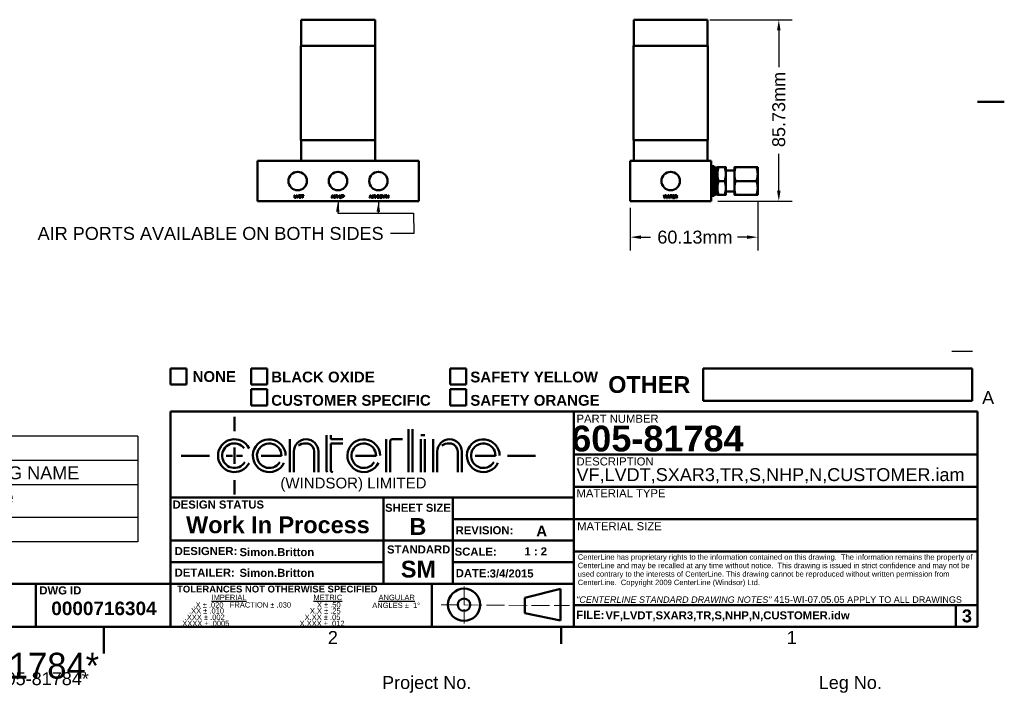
# Model space of a CAD drawing. Header units: millimetres. Extents: x 7 to 857, y -1 to 540.
# Tile 2 of 3: x 392 to 857, y -1 to 318. Entities that reach past the tile are written whole.
import ezdxf
from ezdxf.enums import TextEntityAlignment as Align

# ---------------------------------------------------------------- set-up
doc = ezdxf.new("R2010")
doc.units = ezdxf.units.MM
doc.header["$LTSCALE"] = 2
doc.linetypes.add('DASHED', pattern=[0.2067, 0.1654, -0.0413])
doc.layers.get('0').update_dxf_attribs({"lineweight": 25})
for name, color, linetype, lineweight in [('Border_0', 7, 'Continuous', 50), ('Border_2', 7, 'Continuous', 50), ('Dimensions(CL)', 7, 'Continuous', 25), ('Sketch Geometry(CL)', 7, 'Continuous', 50), ('Symbols(CL)', 7, 'Continuous', 25), ('Visible Edges(CL)', 7, 'Continuous', 50)]:
    doc.layers.add(name, color=color, linetype=linetype, lineweight=lineweight)
doc.styles.add('ALIGNED-CL', font='arial.ttf')
doc.styles.add('Copy of DEFAULT-CL', font='arial.ttf')
doc.styles.add('DEFAULT-ANSI', font='arial.ttf')
doc.styles.add('Text Style30', font='arialbd.ttf')
doc.styles.add('Text Style31', font='arialbd.ttf')
doc.styles.add('Text Style32', font='arialbd.ttf')
doc.styles.add('Text Style50', font='arialbd.ttf')
doc.styles.add('Text Style56', font='arialbd.ttf')
doc.styles.add('Text Style93', font='arialbd.ttf')
doc.styles.add('Text Style95', font='arialbd.ttf')
doc.dimstyles.new('MM-2PLC-CL', dxfattribs={"dimscale": 2, "dimtxt": 3.048, "dimasz": 2.5, "dimexe": 3.175, "dimexo": 1.5875, "dimgap": 1.6002, "dimtad": 0, "dimtoh": 1, "dimrnd": 1e-08, "dimzin": 0, "dimdsep": 46, "dimtxsty": 'ALIGNED-CL', "dimcen": 0.09, "dimdle": 10, "dimclrd": 7, "dimclre": 7, "dimclrt": 250, "dimadec": 1, "dimazin": 0, "dimtfac": 1, "dimtofl": 0, "dimtmove": 0, "dimatfit": 3, "dimfxl": 0, "dimtolj": 1, "dimtzin": 0, "dimlwd": 25, "dimlwe": 25, "dimarcsym": 0})
doc.dimstyles.new('MM-2PLC-CL$7', dxfattribs={"dimscale": 2, "dimtxt": 3.048, "dimasz": 2.5, "dimexe": 3.175, "dimexo": 1.5875, "dimgap": 1.6002, "dimtad": 0, "dimtoh": 1, "dimrnd": 1e-08, "dimzin": 0, "dimdsep": 46, "dimtxsty": 'ALIGNED-CL', "dimcen": 0.09, "dimdle": 10, "dimclrd": 7, "dimclre": 7, "dimclrt": 250, "dimadec": 1, "dimazin": 0, "dimtfac": 1, "dimtofl": 0, "dimtmove": 0, "dimatfit": 3, "dimfxl": 0, "dimtolj": 1, "dimtzin": 0, "dimlwd": 25, "dimlwe": 25, "dimarcsym": 0})

# ---------------------------------------------------------------- blocks, each defined once
blk = doc.blocks.new('Borders Default Border')
at = {"layer": 'Border_0'}
blk.add_line((323.85, 15.75), (323.85, 11.68), dxfattribs=at)
at = {"layer": 'Border_0', "flags": 128}
for points in [[(428.5, 139.7), (422.15, 139.7)], [(215.9, 9.4), (215.9, 15.75)]]:
    blk.add_lwpolyline(points, dxfattribs=at)
at = {"layer": 'Border_2', "char_height": 3.05, "attachment_point": 7, "style": 'ALIGNED-CL'}
for s, insert in [('A', (423.26, 68.32)), ('2', (268.82, 11.68)), ('1', (377.13, 11.68))]:
    blk.add_mtext(s, dxfattribs=dict(at, insert=insert))
blk = doc.blocks.new('Replacement Items List')
at = {"layer": 'Symbols(CL)'}
for p, q in [((223.99, 60.73), (18.06, 60.73)), ((18.06, 60.73), (18.06, 55)), ((223.99, 60.73), (223.99, 55)), ((223.99, 55), (18.06, 55)), ((18.06, 55), (18.06, 49.25)), ((29.85, 55), (29.85, 49.25)), ((62.67, 55), (62.67, 49.25)), ((172.7, 55), (172.7, 49.25)), ((223.99, 55), (223.99, 49.25)), ((223.99, 49.25), (18.06, 49.25)), ((18.06, 49.25), (18.06, 35.76)), ((29.85, 49.25), (29.85, 35.76)), ((62.67, 49.25), (62.67, 35.76)), ((172.7, 49.25), (172.7, 35.76)), ((223.99, 49.25), (223.99, 35.76)), ((223.99, 41.51), (18.06, 41.51)), ((223.99, 35.76), (18.06, 35.76))]:
    blk.add_line(p, q, dxfattribs=at)
at = {"layer": 'Symbols(CL)', "color": 250, "char_height": 3.048, "attachment_point": 7, "style": 'ALIGNED-CL'}
for s, insert in [('Replacement Items List', (99.12, 55.49)), ('QTY', (19.77, 50.34)), ('PART NUMBER', (31.09, 50.55)), ('DESCRIPTION', (103.46, 50.52)), ('MFG NAME', (187.19, 50.52))]:
    blk.add_mtext(s, dxfattribs=dict(at, insert=insert))
at = {"layer": 'Symbols(CL)', "color": 7, "attachment_point": 7, "style": 'ALIGNED-CL'}
for s, insert, char_height in [('2', (22.9, 44.85), 3.05), ('100-03383', (31.23, 44.8), 3.048), ('CenterLine', (173.82, 44.78), 3.048), ('O-RING, AS568, DUROM 70, 1-1/8"IDX1/16"', (63.79, 44.22), 3.048), ('1', (23.26, 37.1), 3.05), ('100-60085', (31.23, 37.05), 3.048), ('FIT,BRASS,STR,COMPRESS,6MMTUBE,1/8"BSPP.ipt', (63.93, 36.24), 3.048), ('-', (173.74, 38.9), 3.05)]:
    blk.add_mtext(s, dxfattribs=dict(at, insert=insert, char_height=char_height))
blk = doc.blocks.new('*D24')
at = {"layer": 'Defpoints', "color": 0, "linetype": 'Continuous'}
for p in [(714.72, 318.14), (750.53, 318.14), (718.53, 232.42)]:
    blk.add_point(p, dxfattribs=at)
at = {"layer": 'Dimensions(CL)', "color": 7, "linetype": 'Continuous', "lineweight": 25}
for p, q in [((717.89, 318.14), (756.88, 318.14)), ((750.53, 313.14), (750.53, 295.78)), ((750.53, 237.42), (750.53, 254.78)), ((721.7, 232.42), (756.88, 232.42))]:
    blk.add_line(p, q, dxfattribs=at)
at = {"layer": 'Dimensions(CL)', "color": 7, "linetype": 'Continuous'}
for points in [[(749.7, 313.14), (751.36, 313.14), (750.53, 318.14)], [(749.7, 237.42), (751.36, 237.42), (750.53, 232.42)]]:
    blk.add_solid(points, dxfattribs=at)
at = {"layer": 'Dimensions(CL)', "color": 250, "linetype": 'Continuous', "lineweight": 25, "insert": (750.53, 257.98), "char_height": 6.096, "attachment_point": 4, "rotation": 90, "style": 'ALIGNED-CL'}
blk.add_mtext('\\A1;85.73mm', dxfattribs=at)
blk = doc.blocks.new('*D33')
at = {"layer": 'Defpoints', "color": 0, "linetype": 'Continuous'}
for p in [(740.56, 235.44), (680.43, 232.42), (680.43, 215.44)]:
    blk.add_point(p, dxfattribs=at)
at = {"layer": 'Dimensions(CL)', "color": 7, "linetype": 'Continuous', "lineweight": 25}
for p, q in [((680.43, 229.24), (680.43, 209.09)), ((740.56, 232.27), (740.56, 209.09)), ((685.43, 215.44), (689.98, 215.44)), ((735.56, 215.44), (731.01, 215.44))]:
    blk.add_line(p, q, dxfattribs=at)
at = {"layer": 'Dimensions(CL)', "color": 7, "linetype": 'Continuous'}
for points in [[(685.43, 216.27), (685.43, 214.61), (680.43, 215.44)], [(735.56, 216.27), (735.56, 214.61), (740.56, 215.44)]]:
    blk.add_solid(points, dxfattribs=at)
at = {"layer": 'Dimensions(CL)', "color": 250, "linetype": 'Continuous', "lineweight": 25, "insert": (693.18, 215.44), "char_height": 6.096, "attachment_point": 4, "style": 'ALIGNED-CL'}
blk.add_mtext('\\A1;60.13mm', dxfattribs=at)
blk = doc.blocks.new('Title Blocks CLTB5')
at = {"layer": 'Sketch Geometry(CL)'}
for p, q in [((688.95, 63.55), (692.76, 63.55)), ((688.95, 59.74), (688.95, 63.55)), ((692.76, 63.55), (692.76, 59.74)), ((708, 63.55), (711.81, 63.55)), ((708, 59.74), (708, 63.55)), ((711.81, 63.55), (711.81, 59.74)), ((754.99, 63.55), (758.8, 63.55)), ((754.99, 59.74), (754.99, 63.55)), ((758.8, 63.55), (758.8, 59.74)), ((814.68, 55.93), (814.68, 63.55)), ((814.68, 63.55), (878.18, 63.55)), ((878.18, 63.55), (878.18, 55.93)), ((692.76, 59.74), (688.95, 59.74)), ((711.81, 59.74), (708, 59.74)), ((708, 58.65), (711.81, 58.65)), ((708, 54.84), (708, 58.65)), ((711.81, 58.65), (711.81, 54.84)), ((758.8, 59.74), (754.99, 59.74)), ((754.99, 58.65), (758.8, 58.65)), ((754.99, 54.84), (754.99, 58.65)), ((758.8, 58.65), (758.8, 54.84)), ((878.18, 55.93), (814.68, 55.93)), ((711.81, 54.84), (708, 54.84)), ((758.8, 54.84), (754.99, 54.84)), ((688.95, 53.39), (784.2, 53.39)), ((688.95, 33.07), (688.95, 53.39)), ((704.06, 52.16), (704.06, 48.77)), ((784.2, 53.39), (784.2, 33.07)), ((784.2, 53.39), (879.45, 53.39)), ((784.2, 2.59), (784.2, 53.39)), ((784.2, 53.39), (879.45, 53.39)), ((784.2, 48.31), (784.2, 53.39)), ((879.45, 53.39), (879.45, 2.59)), ((745.16, 39.1), (745.16, 49.26)), ((746.13, 39.1), (746.13, 49.26)), ((717.12, 46.84), (717.12, 39.1)), ((725.82, 47.81), (725.82, 39.39)), ((726.79, 47.81), (726.79, 46.84)), ((726.79, 46.84), (729.69, 46.84)), ((739.85, 39.1), (739.85, 46.55)), ((741.3, 46.84), (743.71, 46.84)), ((748.07, 47.81), (749.03, 47.81)), ((748.07, 39.1), (748.07, 46.84)), ((749.03, 39.1), (749.03, 46.84)), ((750.97, 46.36), (750.97, 46.84)), ((784.2, 43.23), (784.2, 48.31)), ((704.06, 44.42), (704.06, 44.91)), ((704.06, 44.42), (704.06, 41.52)), ((729.69, 45.87), (726.79, 45.87)), ((726.79, 45.87), (726.79, 39.59)), ((740.81, 40.07), (740.81, 46.36)), ((750.97, 39.1), (750.97, 46.36)), ((691.49, 42.97), (698.16, 42.97)), ((702.13, 42.97), (702.61, 42.97)), ((702.61, 42.97), (703.58, 42.97)), ((704.55, 42.97), (705.51, 42.97)), ((705.51, 42.97), (706, 42.97)), ((714.7, 42.97), (710.35, 42.97)), ((714.22, 42.97), (715.18, 42.97)), ((718.09, 43.94), (718.09, 39.1)), ((722.92, 43.94), (722.92, 39.1)), ((723.89, 43.94), (723.89, 39.1)), ((737.01, 42.97), (732.65, 42.97)), ((736.36, 42.97), (737.49, 42.97)), ((751.93, 43.94), (751.93, 39.1)), ((756.77, 43.94), (756.77, 39.1)), ((757.74, 43.94), (757.74, 39.1)), ((765.22, 42.97), (760.86, 42.97)), ((764.73, 42.97), (765.7, 42.97)), ((768.53, 42.97), (775.14, 42.97)), ((784.2, 38.15), (784.2, 43.23)), ((784.2, 43.23), (879.45, 43.23)), ((704.06, 41.52), (704.06, 41.04)), ((740.81, 41.04), (740.81, 39.1)), ((740.81, 39.1), (740.81, 39.59)), ((784.2, 33.07), (784.2, 38.15)), ((704.06, 37.17), (704.06, 33.78)), ((784.2, 35.61), (879.45, 35.61)), ((784.2, 33.07), (688.95, 33.07)), ((688.95, 33.07), (739.23, 33.07)), ((688.95, 22.91), (688.95, 33.07)), ((739.23, 33.07), (739.23, 22.91)), ((755.63, 33.02), (755.63, 12.7)), ((784.2, 17.83), (784.2, 33.07)), ((755.63, 27.99), (784.2, 27.99)), ((784.2, 27.99), (879.45, 27.99)), ((739.23, 22.91), (688.95, 22.91)), ((688.95, 22.91), (755.63, 22.91)), ((688.95, 12.75), (688.95, 22.91)), ((739.23, 22.95), (739.23, 12.7)), ((784.2, 22.91), (755.63, 22.91)), ((879.45, 20.37), (784.2, 20.37)), ((739.23, 17.83), (688.95, 17.83)), ((755.63, 17.83), (784.2, 17.83)), ((784.2, 7.67), (784.2, 17.83)), ((657.2, 12.75), (606.4, 12.75)), ((688.95, 12.75), (657.2, 12.75)), ((657.2, 12.75), (657.2, 2.59)), ((657.2, 2.59), (657.2, 12.75)), ((688.95, 2.59), (688.95, 12.75)), ((688.95, 12.75), (784.2, 12.75)), ((750.66, 12.75), (750.66, 2.59)), ((772.65, 9.43), (781.06, 11.55)), ((772.65, 9.43), (772.65, 5.79)), ((781.06, 11.55), (781.06, 4.02)), ((873.1, 7.67), (784.2, 7.67)), ((784.2, 7.67), (879.45, 7.67)), ((784.2, 2.59), (784.2, 7.67)), ((874.37, 7.67), (874.37, 2.59)), ((781.06, 4.02), (772.65, 5.79)), ((606.4, 2.59), (657.2, 2.59)), ((657.2, 2.59), (879.45, 2.59))]:
    blk.add_line(p, q, dxfattribs=at)
at = {"layer": 'Sketch Geometry(CL)', "linetype": 'DASHED', "lineweight": 18, "ltscale": 12.902759}
for p, q in [((758.26, 12.1), (758.26, 3.37)), ((752.87, 7.77), (783.17, 7.57))]:
    blk.add_line(p, q, dxfattribs=at)
at = {"layer": 'Sketch Geometry(CL)'}
for radius in [3.8, 1.46]:
    blk.add_circle((758.26, 7.78), radius, dxfattribs=at)
for centre, radius, start, end in [((704.06, 42.97), 3.87, 26.5651, 333.4349), ((712.28, 42.97), 3.87, 0.139, 333.8906), ((720.99, 43.94), 2.9, 0, 180), ((734.59, 42.97), 3.87, 0.139, 333.8906), ((740.33, 46.55), 0.484, 142.1111, 180), ((741.3, 46.36), 0.484, 90, 180), ((754.84, 43.94), 2.9, 0, 180), ((762.8, 42.97), 3.87, 0.139, 333.8906), ((704.06, 42.97), 2.9, 38.6598, 329.0362), ((712.28, 42.97), 2.9, 0, 329.0362), ((718.41, 46.92), 1.72, 297.241, 307.2992), ((720.85, 42.87), 3.01, 79.9532, 117.3654), ((720.99, 43.94), 1.93, 0, 78.8073), ((734.59, 42.97), 2.9, 0, 329.0362), ((752.26, 46.92), 1.72, 297.241, 307.2992), ((754.7, 42.87), 3.01, 79.9532, 117.3654), ((754.84, 43.94), 1.93, 0, 78.8073), ((762.8, 42.97), 2.9, 0, 329.0362), ((727.27, 39.59), 0.484, 180, 270), ((726.31, 39.39), 0.484, 180, 217.8889)]:
    blk.add_arc(centre, radius, start, end, dxfattribs=at)
at = {"layer": 'Symbols(CL)', "color": 179}
for s, insert, char_height, attachment_point, style in [('\\fArial|b1|i0;\\H2.5400;NONE', (699.31, 61.64), 2.54, 5, 'Copy of DEFAULT-CL'), ('\\fArial|b0|i0;\\H2.5400;(WINDSOR) LIMITED', (714.91, 37.78), 2.54, 1, 'DEFAULT-ANSI'), ('\\fArial|b1|i0;\\H1.9050;DESIGN STATUS', (689.46, 32.39), 1.905, 1, 'DEFAULT-ANSI'), ('\\fArial|b1|i0;\\H1.9050;REVISION:', (756.28, 26.32), 1.905, 1, 'DEFAULT-ANSI'), ('\\fArial|b1|i0;\\H1.9050;STANDARD', (740.09, 21.78), 1.905, 1, 'DEFAULT-ANSI'), ('\\fArial|b1|i0;\\H1.9050;DETAILER:', (689.95, 16.33), 1.905, 1, 'DEFAULT-ANSI'), ('\\fArial|b1|i0;\\H1.9050;DATE:', (756.31, 16.19), 1.905, 1, 'DEFAULT-ANSI'), ('\\fArial|b1|i0;\\H1.6002;TOLERANCES NOT OTHERWISE SPECIFIED', (690.53, 10.65), 1.6002, 7, 'DEFAULT-ANSI'), ('\\fArial|b0|i0;\\H1.2700;ANGLES \\fAIGDT|b0|i0;\\H1.2700;`\\fArial|b0|i0;\\H1.2700;  \\fAIGDT|b0|i0;\\H1.2700;1~', (736.6, 8.28), 1.27, 1, 'DEFAULT-ANSI'), ('\\fArial|b1|i0;\\H1.9050;FILE:', (784.76, 6.35), 1.905, 1, 'DEFAULT-ANSI')]:
    blk.add_mtext(s, dxfattribs=dict(at, insert=insert, char_height=char_height, attachment_point=attachment_point, style=style))
at = {"layer": 'Symbols(CL)', "color": 179, "char_height": 2.54, "attachment_point": 4, "line_spacing_factor": 1.301315, "style": 'Copy of DEFAULT-CL'}
for s, insert in [('\\fArial|b1|i0;\\H2.5400;BLACK OXIDE\\PCUSTOMER SPECIFIC', (712.75, 58.77)), ('\\fArial|b1|i0;\\H2.5400;SAFETY YELLOW\\PSAFETY ORANGE', (759.74, 58.77))]:
    blk.add_mtext(s, dxfattribs=dict(at, insert=insert))
at = {"layer": 'Symbols(CL)', "color": 179}
for s, insert, char_height, width, attachment_point, style in [('\\fArial|b1|i0;\\H3.9624;OTHER', (801.98, 59.74), 3.9624, 21.4926, 5, 'Copy of DEFAULT-CL'), ('\\fArial|b0|i0;\\H1.9050;PART NUMBER', (784.82, 51.69), 1.905, 32.2291, 4, 'Copy of DEFAULT-CL'), ('\\fArial|b0|i0;\\H1.9050;DESCRIPTION', (784.82, 41.6), 1.905, 30.5124, 4, 'Copy of DEFAULT-CL'), ('\\fArial|b0|i0;\\H1.9050;MATERIAL TYPE', (784.82, 34.1), 1.905, 30.5124, 4, 'Copy of DEFAULT-CL'), ('\\fArial|b1|i0;\\H1.9050;SHEET SIZE', (739.63, 31.62), 1.905, 15.5318, 1, 'DEFAULT-ANSI'), ('\\fArial|b0|i0;\\H1.9050;MATERIAL SIZE', (784.96, 26.3), 1.905, 30.5124, 4, 'Copy of DEFAULT-CL'), ('\\fArial|b1|i0;\\H1.9050;DESIGNER:', (689.95, 21.41), 1.905, 14.7899, 1, 'DEFAULT-ANSI'), ('\\fArial|b1|i0;\\H1.9050;SCALE:', (756.06, 21.27), 1.905, 9.9083, 1, 'DEFAULT-ANSI'), ('\\fArial|b1|i0;\\H1.9050;DWG ID', (658.02, 12.11), 1.905, 12.1955, 1, 'DEFAULT-ANSI'), ('\\fArial|b0|i0;\\H1.2700;\\LIMPERIAL', (698.65, 10.14), 1.27, 8.933, 1, 'DEFAULT-ANSI'), ('\\fArial|b0|i0;\\H1.2700;\\LMETRIC', (722.72, 10.14), 1.27, 7.541, 1, 'DEFAULT-ANSI'), ('\\fArial|b0|i0;\\H1.2700;\\LANGULAR', (738.08, 10.13), 1.27, 9.5233, 1, 'DEFAULT-ANSI'), ('\\fArial|b0|i0;\\H1.2700;       .XX \\fAIGDT|b0|i0;\\H1.2700;`\\fArial|b0|i0;\\H1.2700; .010', (689.9, 6.97), 1.27, 28.6168, 1, 'DEFAULT-ANSI'), ('\\fArial|b0|i0;\\H1.2700;X.X \\fAIGDT|b0|i0;\\H1.2700;`\\fArial|b0|i0;\\H1.2700; .25', (721.87, 6.97), 1.27, 7.8497, 1, 'DEFAULT-ANSI'), ('\\fArial|b0|i0;\\H1.2700;X \\fAIGDT|b0|i0;\\H1.2700;`\\fArial|b0|i0;\\H1.2700; .50', (723.54, 8.4), 1.27, 7.3488, 1, 'DEFAULT-ANSI'), ('\\fArial|b0|i0;\\H1.2700;       .XXX \\fAIGDT|b0|i0;\\H1.2700;`\\fArial|b0|i0;\\H1.2700; .002     ', (688.88, 5.46), 1.27, 28.6168, 1, 'DEFAULT-ANSI'), ('\\fArial|b0|i0;\\H1.2700;X.XX \\fAIGDT|b0|i0;\\H1.2700;`\\fArial|b0|i0;\\H1.2700; .05', (720.64, 5.46), 1.27, 9.285, 1, 'DEFAULT-ANSI'), ('\\fArial|b0|i0;\\H1.2700;       .XXXX \\fAIGDT|b0|i0;\\H1.2700;`\\fArial|b0|i0;\\H1.2700; .0005     ', (687.81, 4.01), 1.27, 28.6168, 1, 'DEFAULT-ANSI'), ('\\fArial|b0|i0;\\H1.2700;X.XXX \\fAIGDT|b0|i0;\\H1.2700;`\\fArial|b0|i0;\\H1.2700; .012', (719.45, 4.01), 1.27, 12.0776, 1, 'DEFAULT-ANSI')]:
    blk.add_mtext(s, dxfattribs=dict(at, insert=insert, char_height=char_height, width=width, attachment_point=attachment_point, style=style))
for s, insert, char_height, width, attachment_point, line_spacing_factor, style in [('\\fArial|b0|i0;\\H1.2700;CenterLine has proprietary rights to the information contained on this drawing.  The information remains the property of CenterLine and may be recalled at any time without notice.  This drawing is issued in strict confidence and may not be used contrary to the interests of CenterLine. This drawing cannot be reproduced without written permission from CenterLine.  Copyright 2009 CenterLine (Windsor) Ltd.\\P ', (785.12, 19.68), 1.27, 93.6615, 1, 0.944221, 'DEFAULT-ANSI'), ('\\fArial|b0|i0;\\H1.2700;       .X \\fAIGDT|b0|i0;\\H1.2700;`\\fArial|b0|i0;\\H1.2700; .020   FRACTION \\fAIGDT|b0|i0;\\H1.2700;`\\fArial|b0|i0;\\H1.2700; .030\\P    \\fAIGDT|b0|i0;\\H1.2700; ', (690.96, 8.38), 1.27, 28.413, 1, 1.63327, 'DEFAULT-ANSI'), ('{\\f3 of 9 Barcode|b0|i0|c0|p82;\\H1.9987x;*605-81784*\\P\\fArial|b0|i0|c0|p34;\\H0.50033x;Part No. *605-81784*\\H2.7799x; }', (649.45, -7.41), 3.05, 60, 5, 0.452074, 'Copy of DEFAULT-CL'), ('{\\f3 of 9 Barcode|b0|i0|c0|p82;\\H1.9987x;\\P\\fArial|b0|i0|c0|p34;\\H0.50033x;Project No. \\H1.99x; }', (749.45, -7.41), 3.05, 80, 5, 0.714187, 'Copy of DEFAULT-CL'), ('{\\f3 of 9 Barcode|b0|i0|c0|p82;\\H1.9987x;\\P\\fArial|b0|i0|c0|p34;\\H0.50033x;Leg No. \\H1.99x; }', (849.45, -7.41), 3.05, 60, 5, 0.714187, 'Copy of DEFAULT-CL')]:
    blk.add_mtext(s, dxfattribs=dict(at, insert=insert, char_height=char_height, width=width, attachment_point=attachment_point, line_spacing_factor=line_spacing_factor, style=style))
at = {"layer": 'Symbols(CL)', "color": 18, "insert": (784.74, 9.82), "char_height": 3.05, "width": 93.7442, "attachment_point": 1, "line_spacing_factor": 0.799373, "style": 'DEFAULT-ANSI'}
blk.add_mtext('{\\fArial|b0|i1|c0|p34;\\H0.49967x;"CENTERLINE STANDARD DRAWING NOTES" \\fArial|b0|i0|c0|p34;\\H1.05x;415-WI-07.05.05 \\H0.95238x;APPLY TO ALL DRAWINGS\\P\\H1.05x; }', dxfattribs=at)
at = {"layer": 'Symbols(CL)', "color": 179}
for tag, p, height, style in [('CATEGORY_001', (873.48, 68.53), 6.1, 'Text Style56'), ('MANAGER_001', (783.56, 43.97), 6.1, 'Text Style56'), ('DESCRIPTION_001', (784.81, 36.97), 3.05, 'DEFAULT-ANSI'), ('STATUS_001', (692.64, 24.67), 3.96, 'Text Style50'), ('SheetSize_001', (745.36, 24.27), 3.96, 'Text Style50'), ('REVISION_NUMBER_001', (775.31, 23.91), 2.54, 'Text Style31'), ('MFG_APPROVED_BY_001', (705.26, 19.25), 1.91, 'Text Style93'), ('Drawing_Scale_001', (772.51, 19.43), 1.91, 'Text Style93'), ('AUTHOR_001', (705.26, 14.35), 1.91, 'Text Style93'), ('ENG_APPROVED_BY_001', (743.35, 14.21), 3.96, 'Text Style50'), ('CREATION_DATE_001', (764.31, 14.21), 1.9, 'Text Style30'), ('CHECKED_BY_001', (660.83, 5.32), 3.2, 'Text Style95'), ('FILENAME_001', (791.65, 4.32), 1.9, 'Text Style30'), ('PTC_WM_ITERATION_001', (875.84, 3.59), 3.05, 'Text Style32')]:
    blk.add_attdef(tag, p, '', height=height, dxfattribs=dict(at, style=style))
at = {"layer": 'Symbols(CL)', "color": 179, "style": 'Text Style32'}
for tag, p in [('MATERIAL', (784.84, 30.45)), ('MaterialSize', (784.84, 22.91))]:
    blk.add_attdef(tag, text='', height=3.05, dxfattribs=at).set_placement(p, align=Align.MIDDLE_LEFT)

msp = doc.modelspace()

# ---------------------------------------------------------------- linework, layer by layer
at = {"layer": 'Visible Edges(CL)'}
for p, q in [((524.978, 318.014), (559.903, 318.014)), ((524.978, 305.758), (524.978, 318.014)), ((527.2, 318.141), (527.073, 318.014)), ((527.2, 318.141), (557.68, 318.141)), ((557.68, 318.141), (557.807, 318.014)), ((559.903, 305.758), (559.903, 318.014)), ((682.017, 318.014), (716.942, 318.014)), ((682.017, 305.758), (682.017, 318.014)), ((684.24, 318.141), (684.113, 318.014)), ((684.24, 318.141), (714.72, 318.141)), ((714.72, 318.141), (714.847, 318.014)), ((716.942, 305.758), (716.942, 318.014)), ((524.851, 305.758), (560.03, 305.758)), ((524.851, 261.308), (524.851, 305.758)), ((560.03, 261.308), (560.03, 305.758)), ((681.89, 305.758), (717.069, 305.758)), ((681.89, 261.308), (681.89, 305.758)), ((717.069, 261.308), (717.069, 305.758)), ((524.851, 261.308), (560.03, 261.308)), ((524.978, 251.466), (524.978, 261.308)), ((559.903, 251.466), (559.903, 261.308)), ((681.89, 261.308), (717.069, 261.308)), ((682.017, 251.466), (682.017, 261.308)), ((716.942, 251.466), (716.942, 261.308)), ((580.54, 251.466), (504.34, 251.466)), ((504.34, 232.416), (504.34, 251.466)), ((580.54, 232.416), (580.54, 251.466)), ((718.53, 251.466), (680.43, 251.466)), ((680.43, 232.416), (680.43, 251.466)), ((718.53, 232.416), (718.53, 251.466)), ((718.53, 247.091), (719.03, 248.941)), ((719.03, 234.941), (719.03, 248.941)), ((719.03, 248.941), (720.03, 248.941)), ((720.03, 234.941), (720.03, 248.941)), ((720.53, 247.091), (720.03, 248.941)), ((720.53, 248.071), (720.75, 248.291)), ((720.53, 235.811), (720.53, 248.071)), ((720.75, 235.591), (720.75, 248.291)), ((720.75, 248.291), (721.53, 248.291)), ((721.53, 245.191), (721.53, 248.441)), ((722.11, 248.441), (724.949, 248.441)), ((725.53, 248.441), (725.53, 245.191)), ((725.53, 246.941), (729.559, 246.941)), ((729.559, 245.191), (729.559, 248.441)), ((730.14, 248.441), (739.979, 248.441)), ((740.559, 248.441), (740.559, 245.191)), ((721.53, 238.691), (721.53, 245.191)), ((722.11, 241.941), (724.949, 241.941)), ((725.53, 245.191), (725.53, 238.691)), ((729.559, 238.691), (729.559, 245.191)), ((730.14, 241.941), (739.979, 241.941)), ((740.559, 245.191), (740.559, 238.691)), ((721.53, 235.441), (721.53, 238.691)), ((725.53, 238.691), (725.53, 235.441)), ((729.559, 235.441), (729.559, 238.691)), ((740.559, 238.691), (740.559, 235.441)), ((521.841, 235.332), (522.01, 235.332)), ((521.841, 234.062), (521.841, 235.332)), ((522.635, 234.062), (521.841, 234.062)), ((522.01, 235.332), (522.01, 234.212)), ((522.01, 234.212), (522.635, 234.212)), ((522.635, 234.212), (522.635, 234.062)), ((522.706, 235.332), (522.888, 235.332)), ((523.196, 234.062), (522.706, 235.332)), ((522.888, 235.332), (523.218, 234.409)), ((523.37, 234.062), (523.196, 234.062)), ((523.352, 234.409), (523.696, 235.332)), ((523.867, 235.332), (523.37, 234.062)), ((523.696, 235.332), (523.867, 235.332)), ((524.018, 234.062), (524.018, 235.332)), ((524.018, 235.332), (524.456, 235.332)), ((524.477, 234.062), (524.018, 234.062)), ((524.187, 235.182), (524.187, 234.212)), ((524.454, 235.182), (524.187, 235.182)), ((524.187, 234.212), (524.458, 234.212)), ((525.205, 235.182), (525.205, 235.332)), ((525.205, 235.332), (526.212, 235.332)), ((525.623, 235.182), (525.205, 235.182)), ((525.623, 234.062), (525.623, 235.182)), ((525.792, 234.062), (525.623, 234.062)), ((525.792, 235.182), (525.792, 234.062)), ((526.212, 235.182), (525.792, 235.182)), ((526.212, 235.332), (526.212, 235.182)), ((539.406, 233.961), (539.894, 235.231)), ((539.584, 233.961), (539.406, 233.961)), ((539.723, 234.345), (539.584, 233.961)), ((540.256, 234.345), (539.723, 234.345)), ((539.912, 234.854), (539.772, 234.482)), ((539.772, 234.482), (540.203, 234.482)), ((539.894, 235.231), (540.076, 235.231)), ((540.203, 234.482), (540.07, 234.834)), ((540.076, 235.231), (540.595, 233.961)), ((540.403, 233.961), (540.256, 234.345)), ((540.595, 233.961), (540.403, 233.961)), ((540.757, 235.231), (540.926, 235.231)), ((540.757, 233.961), (540.757, 235.231)), ((540.926, 233.961), (540.757, 233.961)), ((540.926, 235.231), (540.926, 233.961)), ((541.224, 233.961), (541.224, 235.231)), ((541.224, 235.231), (541.787, 235.231)), ((541.392, 233.961), (541.224, 233.961)), ((541.794, 235.091), (541.392, 235.091)), ((541.392, 235.091), (541.392, 234.671)), ((541.392, 234.671), (541.753, 234.671)), ((541.392, 234.525), (541.392, 233.961)), ((541.587, 234.525), (541.392, 234.525)), ((542.132, 233.961), (541.963, 234.225)), ((542.122, 234.307), (542.342, 233.961)), ((542.342, 233.961), (542.132, 233.961)), ((542.998, 234.497), (542.998, 235.231)), ((542.998, 235.231), (543.166, 235.231)), ((543.166, 235.231), (543.166, 234.498)), ((543.829, 235.231), (543.997, 235.231)), ((543.829, 234.498), (543.829, 235.231)), ((543.997, 235.231), (543.997, 234.497)), ((544.277, 235.231), (544.756, 235.231)), ((544.277, 233.961), (544.277, 235.231)), ((544.445, 233.961), (544.277, 233.961)), ((544.445, 235.081), (544.445, 234.627)), ((544.77, 235.081), (544.445, 235.081)), ((544.445, 234.627), (544.773, 234.627)), ((544.771, 234.477), (544.445, 234.477)), ((544.445, 234.477), (544.445, 233.961)), ((557.309, 233.961), (557.797, 235.231)), ((557.487, 233.961), (557.309, 233.961)), ((557.627, 234.345), (557.487, 233.961)), ((558.159, 234.345), (557.627, 234.345)), ((557.815, 234.854), (557.675, 234.482)), ((557.675, 234.482), (558.107, 234.482)), ((557.797, 235.231), (557.979, 235.231)), ((558.107, 234.482), (557.973, 234.834)), ((557.979, 235.231), (558.498, 233.961)), ((558.306, 233.961), (558.159, 234.345)), ((558.498, 233.961), (558.306, 233.961)), ((558.66, 235.231), (558.829, 235.231)), ((558.66, 233.961), (558.66, 235.231)), ((558.829, 233.961), (558.66, 233.961)), ((558.829, 235.231), (558.829, 233.961)), ((559.127, 233.961), (559.127, 235.231)), ((559.127, 235.231), (559.69, 235.231)), ((559.295, 233.961), (559.127, 233.961)), ((559.697, 235.091), (559.295, 235.091)), ((559.295, 235.091), (559.295, 234.671)), ((559.295, 234.671), (559.656, 234.671)), ((559.295, 234.525), (559.295, 233.961)), ((559.49, 234.525), (559.295, 234.525)), ((560.035, 233.961), (559.866, 234.225)), ((560.025, 234.307), (560.245, 233.961)), ((560.245, 233.961), (560.035, 233.961)), ((560.898, 233.961), (560.898, 235.231)), ((560.898, 235.231), (561.336, 235.231)), ((561.357, 233.961), (560.898, 233.961)), ((561.067, 235.081), (561.067, 234.111)), ((561.334, 235.081), (561.067, 235.081)), ((561.067, 234.111), (561.338, 234.111)), ((563.782, 233.961), (563.445, 235.231)), ((563.445, 235.231), (563.617, 235.231)), ((563.617, 235.231), (563.811, 234.399)), ((563.955, 233.961), (563.782, 233.961)), ((563.922, 234.373), (564.163, 235.231)), ((564.223, 234.929), (563.955, 233.961)), ((564.163, 235.231), (564.367, 235.231)), ((564.567, 233.961), (564.302, 234.929)), ((564.367, 235.231), (564.549, 234.588)), ((564.732, 233.961), (564.567, 233.961)), ((564.71, 234.415), (564.909, 235.231)), ((565.078, 235.231), (564.732, 233.961)), ((564.909, 235.231), (565.078, 235.231)), ((565.234, 235.231), (565.406, 235.231)), ((565.234, 233.961), (565.234, 235.231)), ((565.395, 233.961), (565.234, 233.961)), ((566.063, 233.961), (565.395, 234.958)), ((565.395, 234.958), (565.395, 233.961)), ((565.406, 235.231), (566.074, 234.234)), ((566.235, 233.961), (566.063, 233.961)), ((566.074, 235.231), (566.235, 235.231)), ((566.074, 234.234), (566.074, 235.231)), ((566.235, 235.231), (566.235, 233.961)), ((696.219, 235.21), (696.391, 235.21)), ((696.556, 233.94), (696.219, 235.21)), ((696.391, 235.21), (696.585, 234.377)), ((696.729, 233.94), (696.556, 233.94)), ((696.696, 234.352), (696.937, 235.21)), ((696.997, 234.908), (696.729, 233.94)), ((696.937, 235.21), (697.14, 235.21)), ((697.341, 233.94), (697.075, 234.908)), ((697.14, 235.21), (697.322, 234.567)), ((697.505, 233.94), (697.341, 233.94)), ((697.484, 234.394), (697.682, 235.21)), ((697.852, 235.21), (697.505, 233.94)), ((697.682, 235.21), (697.852, 235.21)), ((697.87, 233.94), (698.358, 235.21)), ((698.048, 233.94), (697.87, 233.94)), ((698.188, 234.324), (698.048, 233.94)), ((698.72, 234.324), (698.188, 234.324)), ((698.376, 234.833), (698.236, 234.461)), ((698.236, 234.461), (698.668, 234.461)), ((698.358, 235.21), (698.54, 235.21)), ((698.668, 234.461), (698.534, 234.813)), ((698.54, 235.21), (699.059, 233.94)), ((698.867, 233.94), (698.72, 234.324)), ((699.059, 233.94), (698.867, 233.94)), ((699.097, 235.06), (699.097, 235.21)), ((699.097, 235.21), (700.104, 235.21)), ((699.516, 235.06), (699.097, 235.06)), ((699.516, 233.94), (699.516, 235.06)), ((699.684, 233.94), (699.516, 233.94)), ((699.684, 235.06), (699.684, 233.94)), ((700.104, 235.06), (699.684, 235.06)), ((700.104, 235.21), (700.104, 235.06)), ((700.28, 235.21), (701.2, 235.21)), ((700.28, 233.94), (700.28, 235.21)), ((701.229, 233.94), (700.28, 233.94)), ((700.449, 235.06), (700.449, 234.672)), ((701.2, 235.06), (700.449, 235.06)), ((700.449, 234.672), (701.152, 234.672)), ((701.152, 234.522), (700.449, 234.522)), ((700.449, 234.522), (700.449, 234.09)), ((700.449, 234.09), (701.229, 234.09)), ((701.152, 234.672), (701.152, 234.522)), ((701.2, 235.21), (701.2, 235.06)), ((701.229, 234.09), (701.229, 233.94)), ((701.463, 233.94), (701.463, 235.21)), ((701.463, 235.21), (702.027, 235.21)), ((701.632, 233.94), (701.463, 233.94)), ((702.033, 235.069), (701.632, 235.069)), ((701.632, 235.069), (701.632, 234.649)), ((701.632, 234.649), (701.993, 234.649)), ((701.632, 234.504), (701.632, 233.94)), ((701.826, 234.504), (701.632, 234.504)), ((702.371, 233.94), (702.203, 234.204)), ((702.362, 234.285), (702.581, 233.94)), ((702.581, 233.94), (702.371, 233.94)), ((718.53, 236.791), (719.03, 234.941)), ((719.03, 234.941), (720.03, 234.941)), ((720.53, 236.791), (720.03, 234.941)), ((720.53, 235.811), (720.75, 235.591)), ((720.75, 235.591), (721.53, 235.591)), ((722.11, 235.441), (724.949, 235.441)), ((725.53, 236.941), (729.559, 236.941)), ((730.14, 235.441), (739.979, 235.441)), ((580.54, 232.416), (504.34, 232.416)), ((718.53, 232.416), (680.43, 232.416))]:
    msp.add_line(p, q, dxfattribs=at)
for centre in [(523.39, 241.941), (542.44, 241.941), (561.49, 241.941), (699.48, 241.941)]:
    msp.add_circle(centre, 4.366, dxfattribs=at)
for points, weights in [([(722.11, 248.441), (721.53, 248.441), (721.53, 248.441)], [1.00007075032, 1.03799156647, 1]), ([(721.53, 245.191), (721.53, 246.699), (722.11, 248.441)], [1, 1.03799156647, 1.00007075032]), ([(724.949, 248.441), (725.53, 246.699), (725.53, 245.191)], [1.00007075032, 1.03799156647, 1]), ([(725.53, 248.441), (725.53, 248.441), (724.949, 248.441)], [1, 1.03799156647, 1.00007075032]), ([(730.14, 248.441), (729.559, 248.441), (729.559, 248.441)], [1.00007075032, 1.03799156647, 1]), ([(729.559, 245.191), (729.559, 246.699), (730.14, 248.441)], [1, 1.03799156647, 1.00007075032]), ([(739.979, 248.441), (740.559, 246.699), (740.559, 245.191)], [1.00007075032, 1.03799156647, 1]), ([(740.559, 248.441), (740.559, 248.441), (739.979, 248.441)], [1, 1.03799156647, 1.00007075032]), ([(722.11, 241.941), (721.53, 243.682), (721.53, 245.191)], [1.00007075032, 1.03799156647, 1]), ([(721.53, 238.691), (721.53, 240.199), (722.11, 241.941)], [1, 1.03799156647, 1.00007075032]), ([(725.53, 245.191), (725.53, 243.682), (724.949, 241.941)], [1, 1.03799156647, 1.00007075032]), ([(724.949, 241.941), (725.53, 240.199), (725.53, 238.691)], [1.00007075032, 1.03799156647, 1]), ([(730.14, 241.941), (729.559, 243.682), (729.559, 245.191)], [1.00007075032, 1.03799156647, 1]), ([(729.559, 238.691), (729.559, 240.199), (730.14, 241.941)], [1, 1.03799156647, 1.00007075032]), ([(740.559, 245.191), (740.559, 243.682), (739.979, 241.941)], [1, 1.03799156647, 1.00007075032]), ([(739.979, 241.941), (740.559, 240.199), (740.559, 238.691)], [1.00007075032, 1.03799156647, 1]), ([(722.11, 235.441), (721.53, 237.182), (721.53, 238.691)], [1.00007075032, 1.03799156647, 1]), ([(725.53, 238.691), (725.53, 237.182), (724.949, 235.441)], [1, 1.03799156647, 1.00007075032]), ([(730.14, 235.441), (729.559, 237.182), (729.559, 238.691)], [1.00007075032, 1.03799156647, 1]), ([(740.559, 238.691), (740.559, 237.182), (739.979, 235.441)], [1, 1.03799156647, 1.00007075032]), ([(721.53, 235.441), (721.53, 235.441), (722.11, 235.441)], [1, 1.03799156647, 1.00007075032]), ([(724.949, 235.441), (725.53, 235.441), (725.53, 235.441)], [1.00007075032, 1.03799156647, 1]), ([(729.559, 235.441), (729.559, 235.441), (730.14, 235.441)], [1, 1.03799156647, 1.00007075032]), ([(739.979, 235.441), (740.559, 235.441), (740.559, 235.441)], [1.00007075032, 1.03799156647, 1])]:
    msp.add_rational_spline(points, weights, degree=2, dxfattribs=at)
for points in [[(523.218, 234.409), (523.257, 234.299), (523.284, 234.202)], [(523.284, 234.202), (523.313, 234.306), (523.352, 234.409)], [(524.671, 235.156), (524.603, 235.182), (524.454, 235.182)], [(524.456, 235.332), (524.604, 235.332), (524.682, 235.313)], [(524.458, 234.212), (524.583, 234.212), (524.727, 234.258), (524.768, 234.301)], [(525.068, 234.704), (525.068, 234.559), (525.001, 234.336), (524.895, 234.19), (524.769, 234.105), (524.592, 234.062), (524.477, 234.062)], [(524.895, 234.707), (524.895, 234.906), (524.764, 235.12), (524.671, 235.156)], [(524.682, 235.313), (524.792, 235.288), (524.868, 235.222)], [(524.768, 234.301), (524.828, 234.361), (524.895, 234.562), (524.895, 234.707)], [(524.868, 235.222), (524.969, 235.138), (525.068, 234.874), (525.068, 234.704)], [(539.981, 235.097), (539.956, 234.975), (539.912, 234.854)], [(540.07, 234.834), (540.01, 234.995), (539.981, 235.097)], [(541.681, 234.52), (541.652, 234.525), (541.587, 234.525)], [(541.963, 234.225), (541.89, 234.34), (541.795, 234.461), (541.719, 234.51), (541.681, 234.52)], [(541.753, 234.671), (541.868, 234.671), (541.998, 234.718), (542.066, 234.824), (542.066, 234.884)], [(541.787, 235.231), (541.956, 235.231), (542.134, 235.162), (542.239, 234.989), (542.239, 234.884)], [(542.066, 234.884), (542.066, 234.975), (541.935, 235.091), (541.794, 235.091)], [(542.239, 234.884), (542.239, 234.749), (542.064, 234.564), (541.882, 234.539)], [(541.882, 234.539), (541.948, 234.507), (541.983, 234.476)], [(541.983, 234.476), (542.056, 234.408), (542.122, 234.307)], [(543.5, 233.94), (543.322, 233.94), (543.095, 234.063), (542.998, 234.296), (542.998, 234.497)], [(543.166, 234.498), (543.166, 234.334), (543.227, 234.177), (543.377, 234.092), (543.486, 234.092)], [(543.486, 234.092), (543.671, 234.092), (543.829, 234.26), (543.829, 234.498)], [(543.997, 234.497), (543.997, 234.306), (543.911, 234.081), (543.684, 233.94), (543.5, 233.94)], [(544.756, 235.231), (544.883, 235.231), (544.949, 235.218)], [(544.927, 235.069), (544.885, 235.081), (544.77, 235.081)], [(545.247, 234.863), (545.247, 234.702), (545.04, 234.477), (544.771, 234.477)], [(544.773, 234.627), (544.937, 234.627), (545.073, 234.748), (545.073, 234.858)], [(545.073, 234.858), (545.073, 234.938), (544.993, 235.052), (544.927, 235.069)], [(544.949, 235.218), (545.043, 235.203), (545.169, 235.116), (545.247, 234.958), (545.247, 234.863)], [(557.884, 235.097), (557.859, 234.975), (557.815, 234.854)], [(557.973, 234.834), (557.913, 234.995), (557.884, 235.097)], [(559.584, 234.52), (559.555, 234.525), (559.49, 234.525)], [(559.866, 234.225), (559.793, 234.34), (559.698, 234.461), (559.623, 234.51), (559.584, 234.52)], [(559.656, 234.671), (559.772, 234.671), (559.901, 234.718), (559.969, 234.824), (559.969, 234.884)], [(559.69, 235.231), (559.86, 235.231), (560.037, 235.162), (560.142, 234.989), (560.142, 234.884)], [(559.969, 234.884), (559.969, 234.975), (559.838, 235.091), (559.697, 235.091)], [(560.142, 234.884), (560.142, 234.749), (559.967, 234.564), (559.785, 234.539)], [(559.785, 234.539), (559.851, 234.507), (559.886, 234.476)], [(559.886, 234.476), (559.959, 234.408), (560.025, 234.307)], [(561.551, 235.055), (561.483, 235.081), (561.334, 235.081)], [(561.336, 235.231), (561.484, 235.231), (561.562, 235.213)], [(561.338, 234.111), (561.464, 234.111), (561.607, 234.158), (561.649, 234.2)], [(561.949, 234.603), (561.949, 234.459), (561.881, 234.235), (561.775, 234.089), (561.649, 234.005), (561.472, 233.961), (561.357, 233.961)], [(561.775, 234.606), (561.775, 234.805), (561.645, 235.019), (561.551, 235.055)], [(561.562, 235.213), (561.672, 235.187), (561.748, 235.122)], [(561.649, 234.2), (561.709, 234.26), (561.775, 234.461), (561.775, 234.606)], [(561.748, 235.122), (561.849, 235.037), (561.949, 234.773), (561.949, 234.603)], [(562.13, 234.58), (562.13, 234.896), (562.469, 235.253), (562.737, 235.253)], [(562.737, 233.94), (562.557, 233.94), (562.275, 234.113), (562.13, 234.412), (562.13, 234.58)], [(562.738, 235.109), (562.56, 235.109), (562.303, 234.864), (562.303, 234.578)], [(562.303, 234.578), (562.303, 234.348), (562.55, 234.084), (562.737, 234.084)], [(562.737, 235.253), (562.914, 235.253), (563.196, 235.085), (563.344, 234.785), (563.344, 234.594)], [(562.737, 234.084), (562.926, 234.084), (563.171, 234.35), (563.171, 234.596)], [(563.344, 234.594), (563.344, 234.401), (563.189, 234.097), (562.902, 233.94), (562.737, 233.94)], [(563.171, 234.596), (563.171, 234.751), (563.067, 234.982), (562.864, 235.109), (562.738, 235.109)], [(563.811, 234.399), (563.842, 234.268), (563.865, 234.138)], [(563.865, 234.138), (563.914, 234.342), (563.922, 234.373)], [(564.261, 235.078), (564.24, 234.991), (564.223, 234.929)], [(564.302, 234.929), (564.267, 235.05), (564.261, 235.078)], [(564.549, 234.588), (564.615, 234.349), (564.647, 234.138)], [(564.647, 234.138), (564.672, 234.259), (564.71, 234.415)], [(696.585, 234.377), (696.616, 234.247), (696.639, 234.117)], [(696.639, 234.117), (696.687, 234.321), (696.696, 234.352)], [(697.035, 235.057), (697.013, 234.97), (696.997, 234.908)], [(697.075, 234.908), (697.04, 235.029), (697.035, 235.057)], [(697.322, 234.567), (697.389, 234.328), (697.421, 234.117)], [(697.421, 234.117), (697.445, 234.238), (697.484, 234.394)], [(698.445, 235.076), (698.42, 234.954), (698.376, 234.833)], [(698.534, 234.813), (698.474, 234.974), (698.445, 235.076)], [(701.92, 234.498), (701.891, 234.504), (701.826, 234.504)], [(702.203, 234.204), (702.129, 234.318), (702.034, 234.439), (701.959, 234.489), (701.92, 234.498)], [(701.993, 234.649), (702.108, 234.649), (702.238, 234.697), (702.305, 234.802), (702.305, 234.863)], [(702.027, 235.21), (702.196, 235.21), (702.373, 235.141), (702.479, 234.968), (702.479, 234.863)], [(702.305, 234.863), (702.305, 234.953), (702.175, 235.069), (702.033, 235.069)], [(702.479, 234.863), (702.479, 234.728), (702.303, 234.543), (702.121, 234.518)], [(702.121, 234.518), (702.187, 234.486), (702.222, 234.455)], [(702.222, 234.455), (702.296, 234.387), (702.362, 234.285)]]:
    msp.add_open_spline(points, degree=2, dxfattribs=at)

# ---------------------------------------------------------------- block references
at = {"xscale": 2, "yscale": 2, "zscale": 2}
msp.add_blockref('Borders Default Border', (0, 0), dxfattribs=at)
ref = msp.add_blockref('Title Blocks CLTB5', (-914.61, 26.322), dxfattribs=dict(xscale=2, yscale=2, zscale=2))
ref.add_attrib('STATUS_001', 'Work In Process', (470.674, 75.66), dxfattribs={"layer": 'Symbols(CL)', "color": 179, "height": 7.9248, "style": 'Text Style50'})
ref.add_attrib('MFG_APPROVED_BY_001', 'Simon.Britton', (495.91, 64.82), dxfattribs={"layer": 'Symbols(CL)', "color": 179, "height": 3.82, "style": 'Text Style93'})
ref.add_attrib('AUTHOR_001', 'Simon.Britton', (495.91, 55.026), dxfattribs={"layer": 'Symbols(CL)', "color": 179, "height": 3.82, "style": 'Text Style93'})
ref.add_attrib('CREATION_DATE_001', '3/4/2015', (614.019, 54.741), dxfattribs={"layer": 'Symbols(CL)', "color": 179, "height": 3.81, "style": 'Text Style30'})
ref.add_attrib('REVISION_NUMBER_001', 'A', (636.012, 74.146), dxfattribs={"layer": 'Symbols(CL)', "color": 179, "height": 5.08, "style": 'Text Style31'})
ref.add_attrib('DESCRIPTION_001', 'VF,LVDT,SXAR3,TR,S,NHP,N,CUSTOMER.iam', (655.009, 100.262), dxfattribs={"layer": 'Symbols(CL)', "color": 179, "height": 6.1, "style": 'DEFAULT-ANSI'})
ref.add_attrib('FILENAME_001', 'VF,LVDT,SXAR3,TR,S,NHP,N,CUSTOMER.idw', (668.686, 34.971), dxfattribs={"layer": 'Symbols(CL)', "color": 179, "height": 3.81, "style": 'Text Style30'})
ref.add_attrib('MANAGER_001', '605-81784', (652.503, 114.261), dxfattribs={"layer": 'Symbols(CL)', "color": 179, "height": 12.192, "style": 'Text Style56'})
ref.add_attrib('CHECKED_BY_001', '0000716304', (407.055, 36.955), dxfattribs={"layer": 'Symbols(CL)', "color": 179, "height": 6.4, "style": 'Text Style95'})
ref.add_attrib('ENG_APPROVED_BY_001', 'SM', (572.081, 54.735), dxfattribs={"layer": 'Symbols(CL)', "color": 179, "height": 7.9248, "style": 'Text Style50'})
ref.add_attrib('CATEGORY_001', '_', (832.358, 163.388), dxfattribs={"layer": 'Symbols(CL)', "color": 179, "height": 12.192, "style": 'Text Style56'})
ref.add_attrib('SheetSize_001', 'B', (576.119, 74.853), dxfattribs={"layer": 'Symbols(CL)', "color": 179, "height": 7.925, "style": 'Text Style50'})
ref.add_attrib('Drawing_Scale_001', '1 : 2', (630.419, 65.174), dxfattribs={"layer": 'Symbols(CL)', "color": 179, "height": 3.82, "style": 'Text Style93'})
ref.add_attrib('PTC_WM_ITERATION_001', '3', (836.979, 33.555), dxfattribs={"layer": 'Symbols(CL)', "color": 179, "height": 6.096, "style": 'Text Style32'})
at = {"layer": 'Symbols(CL)', "xscale": 2, "yscale": 2, "zscale": 2}
msp.add_blockref('Replacement Items List', (0, 0), dxfattribs=at)

# ---------------------------------------------------------------- texts
at = {"layer": 'Symbols(CL)', "color": 250, "insert": (400.602, 217.159), "char_height": 6.1, "width": 163.41213, "attachment_point": 4, "style": 'ALIGNED-CL'}
msp.add_mtext('{AIR PORTS AVAILABLE ON BOTH SIDES}', dxfattribs=at)

# ---------------------------------------------------------------- dimensions: what is measured, and where the dimension line sits
at = {"layer": 'Dimensions(CL)', "color": 7, "linetype": 'Continuous', "lineweight": 25}
dim = msp.add_linear_dim(base=(750.529694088, 318.14074386), p1=(718.529694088, 232.41574386), p2=(714.719694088, 318.14074386), angle=90, text='<>mm', dimstyle='MM-2PLC-CL', override={"dimtoh": 0, "dimdec": 2, "dimtp": 0, "dimtm": 0, "dimtdec": 2, "dimatfit": 1}, dxfattribs=at)
dim.commit()
dim.dimension.update_dxf_attribs({"geometry": '*D24', "text_midpoint": (750.529694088, 275.27824386), "dimtype": 160})
dim = msp.add_linear_dim(base=(680.43, 215.441), p1=(740.559, 235.441), p2=(680.43, 232.416), text='<>mm', dimstyle='MM-2PLC-CL', override={"dimtoh": 0, "dimdec": 2, "dimtp": 0, "dimtm": 0, "dimtdec": 2, "dimatfit": 1}, dxfattribs=at)
dim.commit()
dim.dimension.update_dxf_attribs({"geometry": '*D33', "text_midpoint": (710.494, 215.441), "dimtype": 160})

# ---------------------------------------------------------------- leaders
at = {"layer": 'Symbols(CL)', "color": 7, "linetype": 'Continuous', "lineweight": 25, "annotation_type": 0, "has_hookline": 1, "hookline_direction": 1, "text_width": 162.932}
msp.add_leader([(542.44, 232.416), (542.271, 226.734), (561.421, 226.734), (578.094, 226.734), (578.259, 217.159), (569.014, 217.159), (567.215, 217.159)], dimstyle='MM-2PLC-CL$7', override={"dimtad": 0}, dxfattribs=at)
at = {"layer": 'Symbols(CL)', "color": 7, "linetype": 'Continuous', "lineweight": 25}
msp.add_leader([(561.586, 232.416), (561.421, 226.734)], dimstyle='MM-2PLC-CL$7', override={"dimtad": 0}, dxfattribs=at)

doc.saveas('drawing.dxf')
